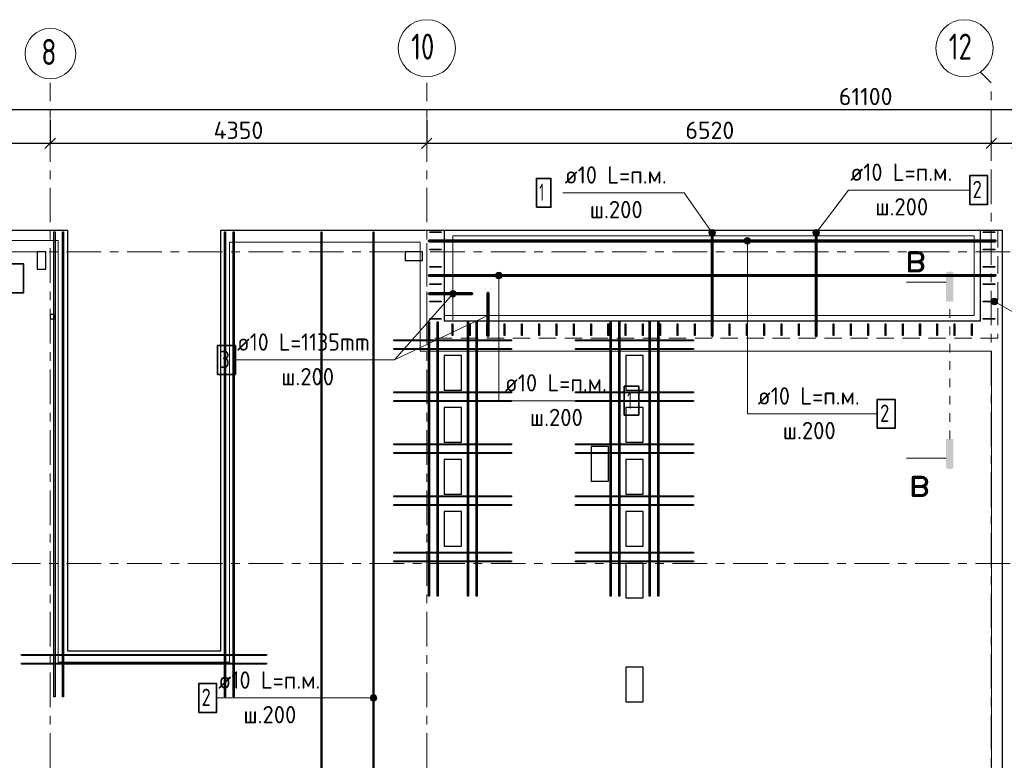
# Model space of a CAD drawing. Header units: metres. Extents: x -38 to 88, y -15 to 19.
# Tile 10 of 41: x 21.33 to 32.7, y 10.53 to 19.08. Entities that reach past the tile are written whole.
import ezdxf

# ---------------------------------------------------------------- set-up
doc = ezdxf.new("R2010")
doc.units = ezdxf.units.M
doc.header["$PDMODE"] = 65
for name, pattern in [('______11', [0.5, 0.4, -0.05, 0, -0.05]), ('______2', [0.27, 0.2, -0.07]), ('______5', [1.1, 0.8, -0.1, 0.1, -0.1]), ('______9', [0.1, 0, -0.1])]:
    doc.linetypes.add(name, pattern=pattern)
for name, color, linetype, lineweight in [('XR$2$Осевая линия (1)', 7, '______5', 13), ('XR$2$Размерная линия (1)', 7, 'Continuous', 13), ('XR$3$Арм. стержнями верхней зоны', 180, 'Continuous', 35), ('XR$3$Арм. стержнями нижней зоны', 180, 'Continuous', 35), ('XR$3$Арм.стержн. Арматура края', 96, 'Continuous', 35), ('XR$3$Арм.стержн. Доп. арматура', 180, 'Continuous', 35), ('XR$3$Арм.стержн. Хомут', 240, 'Continuous', 35), ('XR$3$ВК__отв в полу 1-2 эт', 220, 'Continuous', 25), ('XR$3$Перекрытие (1)', 7, 'Continuous', 35), ('XR$3$Перекрытие (2)', 7, 'Continuous', 35)]:
    doc.layers.add(name, color=color, linetype=linetype, lineweight=lineweight)
doc.styles.add('ISOCPEUR', font='txt')
doc.dimstyles.new('DIMSTYLE_3', dxfattribs={"dimtxt": 0.2, "dimasz": 0.2, "dimexe": 0, "dimexo": 0, "dimgap": 0.1, "dimtad": 2, "dimdec": 0, "dimlfac": 1000, "dimrnd": 5, "dimzin": 12, "dimdsep": 46, "dimtxsty": 'ISOCPEUR', "dimblk1": 'ALL_ML_STRICH', "dimblk2": 'ALL_ML_STRICH', "dimsah": 1, "dimcen": 0, "dimclrd": 7, "dimclre": 256, "dimclrt": 7, "dimadec": 0, "dimazin": 0, "dimtfac": 1, "dimtdec": 0, "dimtix": 1, "dimtmove": 2, "dimatfit": 3, "dimfxl": 0, "dimtzin": 0, "dimlwd": 0, "dimlwe": -3, "dimarcsym": 0})
doc.dimstyles.new('DIMSTYLE_5', dxfattribs={"dimtxt": 0.2, "dimasz": 0.2, "dimexe": 0, "dimexo": 0, "dimgap": 0.1, "dimtad": 2, "dimdec": 0, "dimlfac": 1000, "dimrnd": 5, "dimzin": 12, "dimdsep": 46, "dimtxsty": 'ISOCPEUR', "dimblk1": 'ALL_ML_STRICH', "dimblk2": 'ALL_ML_STRICH', "dimsah": 1, "dimcen": 0, "dimclrd": 7, "dimclre": 256, "dimclrt": 7, "dimadec": 0, "dimazin": 0, "dimtfac": 1, "dimtdec": 0, "dimtix": 1, "dimtmove": 2, "dimatfit": 3, "dimfxl": 0, "dimtvp": 1.2, "dimtzin": 0, "dimlwd": 0, "dimlwe": -3, "dimarcsym": 0})

# ---------------------------------------------------------------- blocks, each defined once
blk = doc.blocks.new('ALL_ML_STRICH')
at = {"color": 0, "linetype": 'ByBlock', "lineweight": -2}
for p, q in [((-1, 0), (0.5, 0)), ((-0.3, -0.3), (0.3, 0.3)), ((0, -0.5), (0, 0.5))]:
    blk.add_line(p, q, dxfattribs=at)
blk = doc.blocks.new('*D19')
at = {"layer": 'DEFPOINTS', "color": 7, "linetype": 'Continuous', "lineweight": 13, "transparency": 33554687}
for p in [(0.5, 18.043), (0.5, 17.947), (61.6, 17.12)]:
    blk.add_point(p, dxfattribs=at)
at = {"layer": 'XR$2$Размерная линия (1)', "color": 9, "linetype": 'Continuous', "lineweight": -2, "true_color": 0xc7c7c7, "transparency": 33554687}
for p, q in [((0.5, 17.967), (0.5, 18.043)), ((61.6, 17.14), (61.6, 18.043))]:
    blk.add_line(p, q, dxfattribs=at)
at = {"layer": 'XR$2$Размерная линия (1)', "color": 7, "linetype": 'Continuous', "lineweight": -2, "transparency": 33554687}
blk.add_line((0.5, 18.043), (61.6, 18.043), dxfattribs=at)
at = {"layer": 'XR$2$Размерная линия (1)', "color": 7, "linetype": 'Continuous', "lineweight": 13, "transparency": 33554687, "xscale": 0.2, "yscale": 0.2, "zscale": 0.2, "rotation": 180}
blk.add_blockref('ALL_ML_STRICH', (0.5, 18.043), dxfattribs=at)
at = {"layer": 'XR$2$Размерная линия (1)', "color": 7, "linetype": 'Continuous', "lineweight": 13, "transparency": 33554687, "xscale": 0.2, "yscale": 0.2, "zscale": 0.2}
blk.add_blockref('ALL_ML_STRICH', (61.6, 18.043), dxfattribs=at)
at = {"layer": 'XR$2$Размерная линия (1)', "color": 7, "linetype": 'Continuous', "lineweight": 13, "transparency": 33554687, "insert": (31.1, 18.193), "char_height": 0.2, "width": 1, "attachment_point": 5, "style": 'ISOCPEUR'}
blk.add_mtext('\\A1;{61100}', dxfattribs=at)
blk = doc.blocks.new('*D24')
at = {"layer": 'DEFPOINTS', "color": 7, "linetype": 'Continuous', "lineweight": 13, "transparency": 33554687}
for p in [(19.08, 18.057), (21.68, 17.949), (19.08, 17.653)]:
    blk.add_point(p, dxfattribs=at)
at = {"layer": 'XR$2$Размерная линия (1)', "color": 9, "linetype": 'Continuous', "lineweight": -2, "true_color": 0xc7c7c7, "transparency": 33554687}
for p, q in [((19.08, 18.037), (19.08, 17.653)), ((21.68, 17.929), (21.68, 17.653))]:
    blk.add_line(p, q, dxfattribs=at)
at = {"layer": 'XR$2$Размерная линия (1)', "color": 7, "linetype": 'Continuous', "lineweight": -2, "transparency": 33554687}
blk.add_line((19.08, 17.653), (21.68, 17.653), dxfattribs=at)
at = {"layer": 'XR$2$Размерная линия (1)', "color": 7, "linetype": 'Continuous', "lineweight": 13, "transparency": 33554687, "xscale": 0.2, "yscale": 0.2, "zscale": 0.2, "rotation": 180}
blk.add_blockref('ALL_ML_STRICH', (19.08, 17.653), dxfattribs=at)
at = {"layer": 'XR$2$Размерная линия (1)', "color": 7, "linetype": 'Continuous', "lineweight": 13, "transparency": 33554687, "xscale": 0.2, "yscale": 0.2, "zscale": 0.2}
blk.add_blockref('ALL_ML_STRICH', (21.68, 17.653), dxfattribs=at)
at = {"layer": 'XR$2$Размерная линия (1)', "color": 7, "linetype": 'Continuous', "lineweight": 13, "transparency": 33554687, "insert": (20.39, 17.803), "char_height": 0.2, "width": 0.8, "attachment_point": 5, "style": 'ISOCPEUR'}
blk.add_mtext('\\A1;{2600}', dxfattribs=at)
blk = doc.blocks.new('*D25')
at = {"layer": 'DEFPOINTS', "color": 7, "linetype": 'Continuous', "lineweight": 13, "transparency": 33554687}
for p in [(21.68, 17.949), (26.03, 17.949), (21.68, 17.653)]:
    blk.add_point(p, dxfattribs=at)
at = {"layer": 'XR$2$Размерная линия (1)', "color": 9, "linetype": 'Continuous', "lineweight": -2, "true_color": 0xc7c7c7, "transparency": 33554687}
for p, q in [((21.68, 17.929), (21.68, 17.653)), ((26.03, 17.929), (26.03, 17.653))]:
    blk.add_line(p, q, dxfattribs=at)
at = {"layer": 'XR$2$Размерная линия (1)', "color": 7, "linetype": 'Continuous', "lineweight": -2, "transparency": 33554687}
blk.add_line((21.68, 17.653), (26.03, 17.653), dxfattribs=at)
at = {"layer": 'XR$2$Размерная линия (1)', "color": 7, "linetype": 'Continuous', "lineweight": 13, "transparency": 33554687, "xscale": 0.2, "yscale": 0.2, "zscale": 0.2, "rotation": 180}
blk.add_blockref('ALL_ML_STRICH', (21.68, 17.653), dxfattribs=at)
at = {"layer": 'XR$2$Размерная линия (1)', "color": 7, "linetype": 'Continuous', "lineweight": 13, "transparency": 33554687, "xscale": 0.2, "yscale": 0.2, "zscale": 0.2}
blk.add_blockref('ALL_ML_STRICH', (26.03, 17.653), dxfattribs=at)
at = {"layer": 'XR$2$Размерная линия (1)', "color": 7, "linetype": 'Continuous', "lineweight": 13, "transparency": 33554687, "insert": (23.855, 17.803), "char_height": 0.2, "width": 0.8, "attachment_point": 5, "style": 'ISOCPEUR'}
blk.add_mtext('\\A1;{4350}', dxfattribs=at)
blk = doc.blocks.new('*D26')
at = {"layer": 'DEFPOINTS', "color": 7, "linetype": 'Continuous', "lineweight": 13, "transparency": 33554687}
for p in [(26.03, 17.949), (26.03, 17.653), (32.55, 17.705)]:
    blk.add_point(p, dxfattribs=at)
at = {"layer": 'XR$2$Размерная линия (1)', "color": 9, "linetype": 'Continuous', "lineweight": -2, "true_color": 0xc7c7c7, "transparency": 33554687}
for p, q in [((26.03, 17.929), (26.03, 17.653)), ((32.55, 17.685), (32.55, 17.653))]:
    blk.add_line(p, q, dxfattribs=at)
at = {"layer": 'XR$2$Размерная линия (1)', "color": 7, "linetype": 'Continuous', "lineweight": -2, "transparency": 33554687}
blk.add_line((26.03, 17.653), (32.55, 17.653), dxfattribs=at)
at = {"layer": 'XR$2$Размерная линия (1)', "color": 7, "linetype": 'Continuous', "lineweight": 13, "transparency": 33554687, "xscale": 0.2, "yscale": 0.2, "zscale": 0.2, "rotation": 180}
blk.add_blockref('ALL_ML_STRICH', (26.03, 17.653), dxfattribs=at)
at = {"layer": 'XR$2$Размерная линия (1)', "color": 7, "linetype": 'Continuous', "lineweight": 13, "transparency": 33554687, "xscale": 0.2, "yscale": 0.2, "zscale": 0.2}
blk.add_blockref('ALL_ML_STRICH', (32.55, 17.653), dxfattribs=at)
at = {"layer": 'XR$2$Размерная линия (1)', "color": 7, "linetype": 'Continuous', "lineweight": 13, "transparency": 33554687, "insert": (29.3, 17.803), "char_height": 0.2, "width": 0.8, "attachment_point": 5, "style": 'ISOCPEUR'}
blk.add_mtext('\\A1;{6520}', dxfattribs=at)
blk = doc.blocks.new('*D27')
at = {"layer": 'DEFPOINTS', "color": 7, "linetype": 'Continuous', "lineweight": 13, "transparency": 33554687}
for p in [(32.55, 17.705), (32.55, 17.653), (32.85, 17.705)]:
    blk.add_point(p, dxfattribs=at)
at = {"layer": 'XR$2$Размерная линия (1)', "color": 9, "linetype": 'Continuous', "lineweight": -2, "true_color": 0xc7c7c7, "transparency": 33554687}
for p, q in [((32.55, 17.685), (32.55, 17.653)), ((32.85, 17.685), (32.85, 17.653))]:
    blk.add_line(p, q, dxfattribs=at)
at = {"layer": 'XR$2$Размерная линия (1)', "color": 7, "linetype": 'Continuous', "lineweight": -2, "transparency": 33554687}
blk.add_line((32.55, 17.653), (32.85, 17.653), dxfattribs=at)
at = {"layer": 'XR$2$Размерная линия (1)', "color": 7, "linetype": 'Continuous', "lineweight": 13, "transparency": 33554687, "xscale": 0.2, "yscale": 0.2, "zscale": 0.2, "rotation": 180}
blk.add_blockref('ALL_ML_STRICH', (32.55, 17.653), dxfattribs=at)
at = {"layer": 'XR$2$Размерная линия (1)', "color": 7, "linetype": 'Continuous', "lineweight": 13, "transparency": 33554687, "xscale": 0.2, "yscale": 0.2, "zscale": 0.2}
blk.add_blockref('ALL_ML_STRICH', (32.85, 17.653), dxfattribs=at)
at = {"layer": 'XR$2$Размерная линия (1)', "color": 7, "linetype": 'Continuous', "lineweight": 13, "transparency": 33554687, "insert": (33.154, 18.055), "char_height": 0.2, "width": 0.6, "attachment_point": 5, "style": 'ISOCPEUR'}
blk.add_mtext('\\A1;{300}', dxfattribs=at)

msp = doc.modelspace()

# ---------------------------------------------------------------- hatches: boundary and pattern name
at = {"linetype": 'Continuous', "lineweight": 25, "true_color": 0x000000, "transparency": 33554687}
for points in [[(32.0299, 16.152), (32.0304, 16.1545), (32.0312, 16.1569), (32.0323, 16.1592), (32.0338, 16.1613), (32.0355, 16.1633), (32.0374, 16.1649), (32.0395, 16.1664), (32.0418, 16.1675), (32.0442, 16.1683), (32.0467, 16.1688), (32.0493, 16.169), (32.0938, 16.169), (32.0963, 16.1688), (32.0988, 16.1683), (32.1013, 16.1675), (32.1036, 16.1664), (32.1057, 16.1649), (32.1076, 16.1633), (32.1093, 16.1613), (32.1107, 16.1592), (32.1118, 16.1569), (32.1127, 16.1545), (32.1132, 16.152), (32.1133, 16.1494), (32.1133, 15.8244), (32.0297, 15.8244), (32.0297, 16.1494)], [(32.0299, 13.909), (32.0297, 13.9115), (32.0297, 14.2365), (32.1133, 14.2365), (32.1133, 13.9115), (32.1132, 13.909), (32.1127, 13.9065), (32.1118, 13.9041), (32.1107, 13.9018), (32.1093, 13.8997), (32.1076, 13.8977), (32.1057, 13.896), (32.1036, 13.8946), (32.1013, 13.8935), (32.0988, 13.8927), (32.0963, 13.8922), (32.0938, 13.892), (32.0493, 13.892), (32.0467, 13.8922), (32.0442, 13.8927), (32.0418, 13.8935), (32.0395, 13.8946), (32.0374, 13.896), (32.0355, 13.8977), (32.0338, 13.8997), (32.0323, 13.9018), (32.0312, 13.9041), (32.0304, 13.9065)]]:
    msp.add_hatch(color=18, dxfattribs=at).paths.add_polyline_path(points, flags=16)
at = {"layer": 'XR$3$Арм. стержнями верхней зоны', "linetype": 'Continuous', "lineweight": 13, "transparency": 33554687}
for points in [[(30.5574, 16.5973), (30.4976, 16.6427), (30.4905, 16.6246)], [(30.5574, 16.5973), (30.4905, 16.6246), (30.5418, 16.5856)], [(30.5418, 16.5856), (30.4905, 16.6246), (30.4931, 16.6057)], [(30.5418, 16.5856), (30.4931, 16.6057), (30.5229, 16.583)], [(30.5229, 16.583), (30.4931, 16.6057), (30.5048, 16.5902)], [(30.5645, 16.6154), (30.5132, 16.6545), (30.4976, 16.6427)], [(30.5645, 16.6154), (30.4976, 16.6427), (30.5574, 16.5973)], [(30.5619, 16.6344), (30.5321, 16.657), (30.5132, 16.6545)], [(30.5619, 16.6344), (30.5132, 16.6545), (30.5645, 16.6154)], [(30.5321, 16.657), (30.5619, 16.6344), (30.5502, 16.6499)], [(29.6956, 16.525), (29.7706, 16.525), (29.7654, 16.5438)], [(29.6956, 16.525), (29.7654, 16.5438), (29.7009, 16.5438)], [(29.7009, 16.5063), (29.7706, 16.525), (29.6956, 16.525)], [(29.7009, 16.5438), (29.7654, 16.5438), (29.7519, 16.5573)], [(29.7009, 16.5438), (29.7519, 16.5573), (29.7144, 16.5573)], [(29.7009, 16.5063), (29.7654, 16.5063), (29.7706, 16.525)], [(29.7144, 16.4928), (29.7654, 16.5063), (29.7009, 16.5063)], [(29.7144, 16.5573), (29.7519, 16.5573), (29.7331, 16.5625)], [(29.7144, 16.4928), (29.7519, 16.4928), (29.7654, 16.5063)], [(29.7519, 16.4928), (29.7144, 16.4928), (29.7331, 16.4875)], [(25.3828, 11.2266), (25.3828, 11.2641), (25.3775, 11.2453)], [(25.3828, 11.2641), (25.3963, 11.2131), (25.3963, 11.2776)], [(25.3828, 11.2641), (25.3828, 11.2266), (25.3963, 11.2131)], [(25.3963, 11.2776), (25.415, 11.2078), (25.415, 11.2828)], [(25.3963, 11.2776), (25.3963, 11.2131), (25.415, 11.2078)], [(25.415, 11.2828), (25.415, 11.2078), (25.4338, 11.2131)], [(25.415, 11.2828), (25.4338, 11.2131), (25.4338, 11.2776)], [(25.4338, 11.2776), (25.4338, 11.2131), (25.4473, 11.2266)], [(25.4338, 11.2776), (25.4473, 11.2266), (25.4473, 11.2641)], [(25.4473, 11.2641), (25.4473, 11.2266), (25.4525, 11.2453)]]:
    msp.add_hatch(color=7, dxfattribs=at).paths.add_polyline_path(points)
at = {"layer": 'XR$3$Арм. стержнями нижней зоны', "linetype": 'Continuous', "lineweight": 13, "transparency": 33554687}
for points in [[(29.3243, 16.6572), (29.2936, 16.6356), (29.2903, 16.6168)], [(29.3243, 16.6572), (29.2903, 16.6168), (29.3431, 16.6539)], [(29.3431, 16.6539), (29.2903, 16.6168), (29.2968, 16.5984)], [(29.2936, 16.6356), (29.3243, 16.6572), (29.3059, 16.6507)], [(29.3431, 16.6539), (29.2968, 16.5984), (29.3582, 16.6416)], [(29.3582, 16.6416), (29.2968, 16.5984), (29.3119, 16.5861)], [(29.3582, 16.6416), (29.3119, 16.5861), (29.3647, 16.6232)], [(29.3647, 16.6232), (29.3119, 16.5861), (29.3307, 16.5829)], [(29.3647, 16.6232), (29.3307, 16.5829), (29.3614, 16.6044)], [(29.3614, 16.6044), (29.3307, 16.5829), (29.3491, 16.5894)], [(26.8296, 16.1438), (26.8941, 16.1438), (26.8806, 16.1573)], [(26.8296, 16.1438), (26.8806, 16.1573), (26.8431, 16.1573)], [(26.8431, 16.1573), (26.8806, 16.1573), (26.8618, 16.1625)], [(26.8243, 16.125), (26.8993, 16.125), (26.8941, 16.1438)], [(26.8243, 16.125), (26.8941, 16.1438), (26.8296, 16.1438)], [(26.8296, 16.1063), (26.8993, 16.125), (26.8243, 16.125)], [(26.8296, 16.1063), (26.8941, 16.1063), (26.8993, 16.125)], [(26.8431, 16.0928), (26.8941, 16.1063), (26.8296, 16.1063)], [(26.8431, 16.0928), (26.8806, 16.0928), (26.8941, 16.1063)], [(26.8806, 16.0928), (26.8431, 16.0928), (26.8618, 16.0875)]]:
    msp.add_hatch(color=7, dxfattribs=at).paths.add_polyline_path(points)
at = {"layer": 'XR$3$Арм.стержн. Арматура края', "linetype": 'Continuous', "lineweight": 13, "transparency": 33554687}
for points in [[(26.2966, 15.9223), (26.3613, 15.8902), (26.305, 15.9398)], [(26.305, 15.9398), (26.3698, 15.9077), (26.3214, 15.9504)], [(26.305, 15.9398), (26.3613, 15.8902), (26.3698, 15.9077)], [(26.3214, 15.9504), (26.3686, 15.9268), (26.3404, 15.9516)], [(26.3214, 15.9504), (26.3698, 15.9077), (26.3686, 15.9268)], [(26.3404, 15.9516), (26.3686, 15.9268), (26.358, 15.9431)], [(26.2978, 15.9032), (26.345, 15.8796), (26.2966, 15.9223)], [(26.2966, 15.9223), (26.345, 15.8796), (26.3613, 15.8902)], [(26.3259, 15.8784), (26.2978, 15.9032), (26.3084, 15.8869)], [(26.2978, 15.9032), (26.3259, 15.8784), (26.345, 15.8796)]]:
    msp.add_hatch(color=7, dxfattribs=at).paths.add_polyline_path(points)
at = {"layer": 'XR$3$Арм.стержн. Хомут', "linetype": 'Continuous', "lineweight": 13, "transparency": 33554687}
for points in [[(32.5548, 15.8061), (32.5681, 15.8572), (32.5497, 15.8245)], [(32.5497, 15.8245), (32.5681, 15.8572), (32.5543, 15.8434)], [(32.5686, 15.7923), (32.5865, 15.8623), (32.5548, 15.8061)], [(32.5548, 15.8061), (32.5865, 15.8623), (32.5681, 15.8572)], [(32.5686, 15.7923), (32.6054, 15.8577), (32.5865, 15.8623)], [(32.5875, 15.7877), (32.6054, 15.8577), (32.5686, 15.7923)], [(32.5875, 15.7877), (32.6192, 15.8439), (32.6054, 15.8577)], [(32.6059, 15.7928), (32.6192, 15.8439), (32.5875, 15.7877)], [(32.6059, 15.7928), (32.6243, 15.8255), (32.6192, 15.8439)], [(32.6243, 15.8255), (32.6059, 15.7928), (32.6197, 15.8066)]]:
    msp.add_hatch(color=7, dxfattribs=at).paths.add_polyline_path(points)

# ---------------------------------------------------------------- linework, layer by layer
at = {"color": 7, "linetype": 'Continuous', "lineweight": 13, "transparency": 33554687}
for p, q in [((32.0297, 16.0474), (31.573, 16.0474)), ((32.0297, 14.0135), (31.573, 14.0135))]:
    msp.add_line(p, q, dxfattribs=at)
at = {"color": 7, "linetype": '______9', "lineweight": 13, "transparency": 33554687}
msp.add_line((32.0715, 14.2365), (32.0715, 15.8244), dxfattribs=at)
at = {"layer": 'XR$2$Осевая линия (1)', "color": 253, "linetype": '______11', "lineweight": 13, "true_color": 0xa0a0a0, "transparency": 33554687}
for p, q in [((32.55, 18.35), (32.4227, 18.4773)), ((21.68, 8.34), (21.68, 18.35)), ((26.03, 8.34), (26.03, 18.35)), ((32.55, -2.65), (32.55, 18.35)), ((-2.63, 16.4), (62.6, 16.4)), ((-2.63, 12.8), (62.6, 12.8))]:
    msp.add_line(p, q, dxfattribs=at)
at = {"layer": 'XR$2$Осевая линия (1)', "color": 7, "linetype": 'Continuous', "lineweight": 13, "transparency": 33554687}
for centre, radius in [((26.0304, 18.7501), 0.3304), ((32.2404, 18.7501), 0.3304), ((21.6824, 18.6881), 0.2924)]:
    msp.add_circle(centre, radius, dxfattribs=at)
at = {"layer": 'XR$3$Арм. стержнями верхней зоны', "color": 7, "linetype": 'Continuous', "lineweight": 13, "transparency": 33554687}
for p, q in [((30.9016, 17.1123), (30.5275, 16.62)), ((30.9016, 17.1123), (32.3016, 17.1123)), ((30.4976, 16.6427), (30.4976, 16.6427)), ((30.5502, 16.6499), (30.5502, 16.6499)), ((29.6956, 16.525), (29.6956, 16.525)), ((29.7331, 16.5625), (29.7331, 16.5625)), ((29.7331, 14.5274), (29.7331, 16.525)), ((29.7706, 16.525), (29.7706, 16.525)), ((30.5048, 16.5902), (30.5048, 16.5902)), ((30.5574, 16.5973), (30.5574, 16.5973)), ((29.7331, 16.4875), (29.7331, 16.4875)), ((29.7331, 14.5274), (31.2331, 14.5274)), ((25.415, 11.2828), (25.415, 11.2828)), ((23.6024, 11.2453), (25.0024, 11.2453)), ((25.0024, 11.2453), (25.415, 11.2453)), ((25.3775, 11.2453), (25.3775, 11.2453)), ((25.415, 11.2078), (25.415, 11.2078)), ((25.4525, 11.2453), (25.4525, 11.2453))]:
    msp.add_line(p, q, dxfattribs=at)
at = {"layer": 'XR$3$Арм. стержнями верхней зоны', "color": 7, "linetype": 'Continuous', "lineweight": 35, "transparency": 33554687}
for points in [[(32.3016, 16.9456), (32.5082, 16.9456), (32.5082, 17.279), (32.3016, 17.279), (32.3016, 16.9456)], [(31.2331, 14.3607), (31.4398, 14.3607), (31.4398, 14.694), (31.2331, 14.694), (31.2331, 14.3607)], [(23.3957, 11.0787), (23.6024, 11.0787), (23.6024, 11.412), (23.3957, 11.412), (23.3957, 11.0787)]]:
    msp.add_lwpolyline(points, dxfattribs=at)
at = {"layer": 'XR$3$Арм. стержнями верхней зоны', "color": 4, "linetype": 'Continuous', "lineweight": 35, "transparency": 33554687}
msp.add_lwpolyline([(25.41, 5.205), (25.41, 16.625), (25.42, 16.625), (25.42, 5.205), (25.41, 5.205)], dxfattribs=at)
at = {"layer": 'XR$3$Арм. стержнями верхней зоны', "color": 4, "linetype": 'Continuous', "lineweight": 50, "transparency": 33554687}
for points in [[(30.5325, 16.625), (30.5325, 15.425), (30.5225, 15.425), (30.5225, 16.625), (30.5325, 16.625)], [(32.6, 16.52), (26.055, 16.52), (26.055, 16.53), (32.6, 16.53), (32.6, 16.52)]]:
    msp.add_lwpolyline(points, dxfattribs=at)
at = {"layer": 'XR$3$Арм. стержнями верхней зоны', "color": 7, "linetype": 'Continuous', "lineweight": 13, "transparency": 33554687}
for centre in [(30.5275, 16.62), (29.7331, 16.525), (25.415, 11.2453)]:
    msp.add_circle(centre, 0.0375, dxfattribs=at)
at = {"layer": 'XR$3$Арм. стержнями нижней зоны', "color": 7, "linetype": 'Continuous', "lineweight": 13, "transparency": 33554687}
for p, q in [((27.6035, 17.0805), (29.0035, 17.0805)), ((29.0035, 17.0805), (29.3275, 16.62)), ((29.3059, 16.6507), (29.3059, 16.6507)), ((29.3582, 16.6416), (29.3582, 16.6416)), ((29.2968, 16.5984), (29.2968, 16.5984)), ((29.3491, 16.5894), (29.3491, 16.5894)), ((26.8618, 16.1625), (26.8618, 16.1625)), ((26.8243, 16.125), (26.8243, 16.125)), ((26.8618, 14.679), (26.8618, 16.125)), ((26.8618, 16.0875), (26.8618, 16.0875)), ((26.8993, 16.125), (26.8993, 16.125)), ((26.8618, 14.679), (28.3118, 14.679))]:
    msp.add_line(p, q, dxfattribs=at)
at = {"layer": 'XR$3$Арм. стержнями нижней зоны', "color": 7, "linetype": 'Continuous', "lineweight": 35, "transparency": 33554687}
for points in [[(27.2968, 16.9138), (27.4635, 16.9138), (27.4635, 17.2472), (27.2968, 17.2472), (27.2968, 16.9138)], [(28.3118, 14.5123), (28.4785, 14.5123), (28.4785, 14.8457), (28.3118, 14.8457), (28.3118, 14.5123)]]:
    msp.add_lwpolyline(points, dxfattribs=at)
at = {"layer": 'XR$3$Арм. стержнями нижней зоны', "color": 4, "linetype": 'Continuous', "lineweight": 35, "transparency": 33554687}
msp.add_lwpolyline([(24.81, 5.205), (24.81, 16.625), (24.82, 16.625), (24.82, 5.205), (24.81, 5.205)], dxfattribs=at)
at = {"layer": 'XR$3$Арм. стержнями нижней зоны', "color": 4, "linetype": 'Continuous', "lineweight": 50, "transparency": 33554687}
for points in [[(29.3225, 15.425), (29.3225, 16.625), (29.3325, 16.625), (29.3325, 15.425), (29.3225, 15.425)], [(32.6, 16.12), (26.055, 16.12), (26.055, 16.13), (32.6, 16.13), (32.6, 16.12)]]:
    msp.add_lwpolyline(points, dxfattribs=at)
at = {"layer": 'XR$3$Арм. стержнями нижней зоны', "color": 7, "linetype": 'Continuous', "lineweight": 13, "transparency": 33554687}
for centre in [(29.3275, 16.62), (26.8618, 16.125)]:
    msp.add_circle(centre, 0.0375, dxfattribs=at)
at = {"layer": 'XR$3$Арм.стержн. Арматура края', "color": 7, "linetype": 'Continuous', "lineweight": 13, "transparency": 33554687}
for p, q in [((26.305, 15.9398), (26.305, 15.9398)), ((26.358, 15.9431), (26.358, 15.9431)), ((25.6591, 15.15), (26.3332, 15.915)), ((26.3084, 15.8869), (26.3084, 15.8869)), ((26.3613, 15.8902), (26.3613, 15.8902)), ((23.8191, 15.15), (25.6591, 15.15))]:
    msp.add_line(p, q, dxfattribs=at)
at = {"layer": 'XR$3$Арм.стержн. Арматура края', "color": 4, "linetype": 'Continuous', "lineweight": 50, "transparency": 33554687}
for points in [[(26.7325, 15.425), (26.7325, 15.925), (26.7425, 15.925), (26.7425, 15.425), (26.7325, 15.425)], [(26.055, 15.92), (26.555, 15.92), (26.555, 15.91), (26.055, 15.91), (26.055, 15.92)]]:
    msp.add_lwpolyline(points, dxfattribs=at)
at = {"layer": 'XR$3$Арм.стержн. Арматура края', "color": 7, "linetype": 'Continuous', "lineweight": 35, "transparency": 33554687}
msp.add_lwpolyline([(23.6124, 14.9834), (23.8191, 14.9834), (23.8191, 15.3167), (23.6124, 15.3167), (23.6124, 14.9834)], dxfattribs=at)
at = {"layer": 'XR$3$Арм.стержн. Арматура края', "color": 7, "linetype": 'Continuous', "lineweight": 13, "transparency": 33554687}
msp.add_circle((26.3332, 15.915), 0.0375, dxfattribs=at)
at = {"layer": 'XR$3$Арм.стержн. Доп. арматура', "color": 34, "linetype": 'Continuous', "lineweight": 25, "transparency": 33554687}
for points in [[(21.736, 16.63), (21.736, 11.26), (21.724, 11.26), (21.724, 16.63), (21.736, 16.63)], [(21.736, 16.63), (21.736, 11.26), (21.724, 11.26), (21.724, 16.63), (21.736, 16.63)], [(21.836, 16.63), (21.836, 11.26), (21.824, 11.26), (21.824, 16.63), (21.836, 16.63)], [(21.836, 16.63), (21.836, 11.26), (21.824, 11.26), (21.824, 16.63), (21.836, 16.63)], [(23.7063, 16.63), (23.7063, 11.26), (23.6943, 11.26), (23.6943, 16.63), (23.7063, 16.63)], [(23.7063, 16.63), (23.7063, 11.26), (23.6943, 11.26), (23.6943, 16.63), (23.7063, 16.63)], [(23.8063, 16.63), (23.8063, 11.26), (23.7943, 11.26), (23.7943, 16.63), (23.8063, 16.63)], [(23.8063, 16.63), (23.8063, 11.26), (23.7943, 11.26), (23.7943, 16.63), (23.8063, 16.63)], [(26.061, 15.59), (26.061, 12.42), (26.049, 12.42), (26.049, 15.59), (26.061, 15.59)], [(26.061, 15.59), (26.061, 12.42), (26.049, 12.42), (26.049, 15.59), (26.061, 15.59)], [(26.161, 15.59), (26.161, 12.42), (26.149, 12.42), (26.149, 15.59), (26.161, 15.59)], [(26.161, 15.59), (26.161, 12.42), (26.149, 12.42), (26.149, 15.59), (26.161, 15.59)], [(26.511, 15.59), (26.511, 12.42), (26.499, 12.42), (26.499, 15.59), (26.511, 15.59)], [(26.511, 15.59), (26.511, 12.42), (26.499, 12.42), (26.499, 15.59), (26.511, 15.59)], [(26.611, 15.59), (26.611, 12.42), (26.599, 12.42), (26.599, 15.59), (26.611, 15.59)], [(26.611, 15.59), (26.611, 12.42), (26.599, 12.42), (26.599, 15.59), (26.611, 15.59)], [(28.161, 15.59), (28.161, 12.42), (28.149, 12.42), (28.149, 15.59), (28.161, 15.59)], [(28.161, 15.59), (28.161, 12.42), (28.149, 12.42), (28.149, 15.59), (28.161, 15.59)], [(28.261, 15.59), (28.261, 12.42), (28.249, 12.42), (28.249, 15.59), (28.261, 15.59)], [(28.261, 15.59), (28.261, 12.42), (28.249, 12.42), (28.249, 15.59), (28.261, 15.59)], [(28.611, 15.59), (28.611, 12.42), (28.599, 12.42), (28.599, 15.59), (28.611, 15.59)], [(28.611, 15.59), (28.611, 12.42), (28.599, 12.42), (28.599, 15.59), (28.611, 15.59)], [(28.711, 15.59), (28.711, 12.42), (28.699, 12.42), (28.699, 15.59), (28.711, 15.59)], [(28.711, 15.59), (28.711, 12.42), (28.699, 12.42), (28.699, 15.59), (28.711, 15.59)], [(25.65, 15.381), (27.01, 15.381), (27.01, 15.369), (25.65, 15.369), (25.65, 15.381)], [(25.65, 15.381), (27.01, 15.381), (27.01, 15.369), (25.65, 15.369), (25.65, 15.381)], [(27.75, 15.381), (29.11, 15.381), (29.11, 15.369), (27.75, 15.369), (27.75, 15.381)], [(27.75, 15.381), (29.11, 15.381), (29.11, 15.369), (27.75, 15.369), (27.75, 15.381)], [(25.65, 15.281), (27.01, 15.281), (27.01, 15.269), (25.65, 15.269), (25.65, 15.281)], [(25.65, 15.281), (27.01, 15.281), (27.01, 15.269), (25.65, 15.269), (25.65, 15.281)], [(27.75, 15.281), (29.11, 15.281), (29.11, 15.269), (27.75, 15.269), (27.75, 15.281)], [(27.75, 15.281), (29.11, 15.281), (29.11, 15.269), (27.75, 15.269), (27.75, 15.281)], [(25.65, 14.781), (27.01, 14.781), (27.01, 14.769), (25.65, 14.769), (25.65, 14.781)], [(25.65, 14.781), (27.01, 14.781), (27.01, 14.769), (25.65, 14.769), (25.65, 14.781)], [(25.65, 14.681), (27.01, 14.681), (27.01, 14.669), (25.65, 14.669), (25.65, 14.681)], [(25.65, 14.681), (27.01, 14.681), (27.01, 14.669), (25.65, 14.669), (25.65, 14.681)], [(27.75, 14.781), (29.11, 14.781), (29.11, 14.769), (27.75, 14.769), (27.75, 14.781)], [(27.75, 14.781), (29.11, 14.781), (29.11, 14.769), (27.75, 14.769), (27.75, 14.781)], [(27.75, 14.681), (29.11, 14.681), (29.11, 14.669), (27.75, 14.669), (27.75, 14.681)], [(27.75, 14.681), (29.11, 14.681), (29.11, 14.669), (27.75, 14.669), (27.75, 14.681)], [(25.65, 14.181), (27.01, 14.181), (27.01, 14.169), (25.65, 14.169), (25.65, 14.181)], [(25.65, 14.181), (27.01, 14.181), (27.01, 14.169), (25.65, 14.169), (25.65, 14.181)], [(27.75, 14.181), (29.11, 14.181), (29.11, 14.169), (27.75, 14.169), (27.75, 14.181)], [(27.75, 14.181), (29.11, 14.181), (29.11, 14.169), (27.75, 14.169), (27.75, 14.181)], [(25.65, 14.081), (27.01, 14.081), (27.01, 14.069), (25.65, 14.069), (25.65, 14.081)], [(25.65, 14.081), (27.01, 14.081), (27.01, 14.069), (25.65, 14.069), (25.65, 14.081)], [(27.75, 14.081), (29.11, 14.081), (29.11, 14.069), (27.75, 14.069), (27.75, 14.081)], [(27.75, 14.081), (29.11, 14.081), (29.11, 14.069), (27.75, 14.069), (27.75, 14.081)], [(25.65, 13.581), (27.01, 13.581), (27.01, 13.569), (25.65, 13.569), (25.65, 13.581)], [(25.65, 13.581), (27.01, 13.581), (27.01, 13.569), (25.65, 13.569), (25.65, 13.581)], [(27.75, 13.581), (29.11, 13.581), (29.11, 13.569), (27.75, 13.569), (27.75, 13.581)], [(27.75, 13.581), (29.11, 13.581), (29.11, 13.569), (27.75, 13.569), (27.75, 13.581)], [(25.65, 13.481), (27.01, 13.481), (27.01, 13.469), (25.65, 13.469), (25.65, 13.481)], [(25.65, 13.481), (27.01, 13.481), (27.01, 13.469), (25.65, 13.469), (25.65, 13.481)], [(27.75, 13.481), (29.11, 13.481), (29.11, 13.469), (27.75, 13.469), (27.75, 13.481)], [(27.75, 13.481), (29.11, 13.481), (29.11, 13.469), (27.75, 13.469), (27.75, 13.481)], [(25.65, 12.931), (27.01, 12.931), (27.01, 12.919), (25.65, 12.919), (25.65, 12.931)], [(25.65, 12.931), (27.01, 12.931), (27.01, 12.919), (25.65, 12.919), (25.65, 12.931)], [(27.75, 12.931), (29.11, 12.931), (29.11, 12.919), (27.75, 12.919), (27.75, 12.931)], [(27.75, 12.931), (29.11, 12.931), (29.11, 12.919), (27.75, 12.919), (27.75, 12.931)], [(25.65, 12.831), (27.01, 12.831), (27.01, 12.819), (25.65, 12.819), (25.65, 12.831)], [(25.65, 12.831), (27.01, 12.831), (27.01, 12.819), (25.65, 12.819), (25.65, 12.831)], [(27.75, 12.831), (29.11, 12.831), (29.11, 12.819), (27.75, 12.819), (27.75, 12.831)], [(27.75, 12.831), (29.11, 12.831), (29.11, 12.819), (27.75, 12.819), (27.75, 12.831)], [(24.1803, 11.734), (21.35, 11.734), (21.35, 11.746), (24.1803, 11.746), (24.1803, 11.734)], [(24.1803, 11.734), (21.35, 11.734), (21.35, 11.746), (24.1803, 11.746), (24.1803, 11.734)], [(24.1803, 11.634), (21.35, 11.634), (21.35, 11.646), (24.1803, 11.646), (24.1803, 11.634)], [(24.1803, 11.634), (21.35, 11.634), (21.35, 11.646), (24.1803, 11.646), (24.1803, 11.634)]]:
    msp.add_lwpolyline(points, dxfattribs=at)
at = {"layer": 'XR$3$Арм.стержн. Хомут', "color": 7, "linetype": 'Continuous', "lineweight": 13, "transparency": 33554687}
for p, q in [((32.5543, 15.8434), (32.5543, 15.8434)), ((33.322, 15.4099), (32.587, 15.825)), ((32.6054, 15.8577), (32.6054, 15.8577)), ((32.5686, 15.7923), (32.5686, 15.7923)), ((32.6197, 15.8066), (32.6197, 15.8066))]:
    msp.add_line(p, q, dxfattribs=at)
at = {"layer": 'XR$3$Арм.стержн. Хомут', "color": 40, "linetype": 'Continuous', "lineweight": 25, "transparency": 33554687}
for points in [[(26.064, 16.629), (26.196, 16.629), (26.196, 16.621), (26.064, 16.621), (26.064, 16.629)], [(32.591, 16.621), (32.459, 16.621), (32.459, 16.629), (32.591, 16.629), (32.591, 16.621)], [(26.064, 16.429), (26.196, 16.429), (26.196, 16.421), (26.064, 16.421), (26.064, 16.429)], [(32.591, 16.421), (32.459, 16.421), (32.459, 16.429), (32.591, 16.429), (32.591, 16.421)], [(26.064, 16.229), (26.196, 16.229), (26.196, 16.221), (26.064, 16.221), (26.064, 16.229)], [(32.591, 16.221), (32.459, 16.221), (32.459, 16.229), (32.591, 16.229), (32.591, 16.221)], [(26.064, 16.029), (26.196, 16.029), (26.196, 16.021), (26.064, 16.021), (26.064, 16.029)], [(32.591, 16.021), (32.459, 16.021), (32.459, 16.029), (32.591, 16.029), (32.591, 16.021)], [(26.064, 15.829), (26.196, 15.829), (26.196, 15.821), (26.064, 15.821), (26.064, 15.829)], [(32.591, 15.821), (32.459, 15.821), (32.459, 15.829), (32.591, 15.829), (32.591, 15.821)], [(26.064, 15.629), (26.196, 15.629), (26.196, 15.621), (26.064, 15.621), (26.064, 15.629)], [(32.591, 15.621), (32.459, 15.621), (32.459, 15.629), (32.591, 15.629), (32.591, 15.621)], [(26.3235, 15.434), (26.3235, 15.566), (26.3315, 15.566), (26.3315, 15.434), (26.3235, 15.434)], [(26.5235, 15.434), (26.5235, 15.566), (26.5315, 15.566), (26.5315, 15.434), (26.5235, 15.434)], [(26.7235, 15.434), (26.7235, 15.566), (26.7315, 15.566), (26.7315, 15.434), (26.7235, 15.434)], [(26.9235, 15.434), (26.9235, 15.566), (26.9315, 15.566), (26.9315, 15.434), (26.9235, 15.434)], [(27.1235, 15.434), (27.1235, 15.566), (27.1315, 15.566), (27.1315, 15.434), (27.1235, 15.434)], [(27.3235, 15.434), (27.3235, 15.566), (27.3315, 15.566), (27.3315, 15.434), (27.3235, 15.434)], [(27.5235, 15.434), (27.5235, 15.566), (27.5315, 15.566), (27.5315, 15.434), (27.5235, 15.434)], [(27.7235, 15.434), (27.7235, 15.566), (27.7315, 15.566), (27.7315, 15.434), (27.7235, 15.434)], [(27.9235, 15.434), (27.9235, 15.566), (27.9315, 15.566), (27.9315, 15.434), (27.9235, 15.434)], [(28.1235, 15.434), (28.1235, 15.566), (28.1315, 15.566), (28.1315, 15.434), (28.1235, 15.434)], [(28.3235, 15.434), (28.3235, 15.566), (28.3315, 15.566), (28.3315, 15.434), (28.3235, 15.434)], [(28.5235, 15.434), (28.5235, 15.566), (28.5315, 15.566), (28.5315, 15.434), (28.5235, 15.434)], [(28.7235, 15.434), (28.7235, 15.566), (28.7315, 15.566), (28.7315, 15.434), (28.7235, 15.434)], [(28.9235, 15.434), (28.9235, 15.566), (28.9315, 15.566), (28.9315, 15.434), (28.9235, 15.434)], [(29.1235, 15.434), (29.1235, 15.566), (29.1315, 15.566), (29.1315, 15.434), (29.1235, 15.434)], [(29.3235, 15.434), (29.3235, 15.566), (29.3315, 15.566), (29.3315, 15.434), (29.3235, 15.434)], [(29.5235, 15.434), (29.5235, 15.566), (29.5315, 15.566), (29.5315, 15.434), (29.5235, 15.434)], [(29.7235, 15.434), (29.7235, 15.566), (29.7315, 15.566), (29.7315, 15.434), (29.7235, 15.434)], [(29.9235, 15.434), (29.9235, 15.566), (29.9315, 15.566), (29.9315, 15.434), (29.9235, 15.434)], [(30.1235, 15.434), (30.1235, 15.566), (30.1315, 15.566), (30.1315, 15.434), (30.1235, 15.434)], [(30.3235, 15.434), (30.3235, 15.566), (30.3315, 15.566), (30.3315, 15.434), (30.3235, 15.434)], [(30.5235, 15.434), (30.5235, 15.566), (30.5315, 15.566), (30.5315, 15.434), (30.5235, 15.434)], [(30.7235, 15.434), (30.7235, 15.566), (30.7315, 15.566), (30.7315, 15.434), (30.7235, 15.434)], [(30.9235, 15.434), (30.9235, 15.566), (30.9315, 15.566), (30.9315, 15.434), (30.9235, 15.434)], [(31.1235, 15.434), (31.1235, 15.566), (31.1315, 15.566), (31.1315, 15.434), (31.1235, 15.434)], [(31.3235, 15.434), (31.3235, 15.566), (31.3315, 15.566), (31.3315, 15.434), (31.3235, 15.434)], [(31.5235, 15.434), (31.5235, 15.566), (31.5315, 15.566), (31.5315, 15.434), (31.5235, 15.434)], [(31.7235, 15.434), (31.7235, 15.566), (31.7315, 15.566), (31.7315, 15.434), (31.7235, 15.434)], [(31.9235, 15.434), (31.9235, 15.566), (31.9315, 15.566), (31.9315, 15.434), (31.9235, 15.434)], [(32.1235, 15.434), (32.1235, 15.566), (32.1315, 15.566), (32.1315, 15.434), (32.1235, 15.434)], [(32.3235, 15.434), (32.3235, 15.566), (32.3315, 15.566), (32.3315, 15.434), (32.3235, 15.434)]]:
    msp.add_lwpolyline(points, dxfattribs=at)
at = {"layer": 'XR$3$Арм.стержн. Хомут', "color": 7, "linetype": 'Continuous', "lineweight": 35, "transparency": 33554687}
msp.add_lwpolyline([(21.166, 15.9253), (21.3727, 15.9253), (21.3727, 16.2586), (21.166, 16.2586), (21.166, 15.9253)], dxfattribs=at)
at = {"layer": 'XR$3$Арм.стержн. Хомут', "color": 7, "linetype": 'Continuous', "lineweight": 13, "transparency": 33554687}
msp.add_circle((32.587, 15.825), 0.0375, dxfattribs=at)
at = {"layer": 'XR$3$ВК__отв в полу 1-2 эт', "color": 7, "linetype": 'Continuous', "lineweight": 13, "transparency": 33554687}
msp.add_line((26.7375, 15.664), (25.6591, 15.15), dxfattribs=at)
for points in [[(7.3121, 16.5102), (16.0221, 16.5102), (16.0221, 14.4402), (18.9821, 14.4402), (18.9821, 16.5302), (21.7721, 16.5302), (21.7721, 11.6602), (23.7521, 11.6602), (23.7521, 16.5102), (25.9521, 16.5102), (25.9521, 15.2502), (32.5521, 15.2502), (32.5521, 1.3502), (28.1421, 1.3502), (28.1421, 0.0502), (22.2521, 0.0502), (22.2521, 1.1002), (16.5221, 1.1002), (16.5221, -0.0198), (11.9621, -0.0198), (11.9621, 1.0802), (6.2221, 1.0802)], [(26.2432, 15.664), (32.3532, 15.664), (32.3532, 16.584), (26.3332, 16.584), (26.3332, 15.614)]]:
    msp.add_lwpolyline(points, dxfattribs=at)
at = {"layer": 'XR$3$Перекрытие (1)', "color": 7, "linetype": 'Continuous', "lineweight": 25, "transparency": 33554687}
for p, q in [((18.88, 16.65), (21.88, 16.65)), ((21.88, 16.65), (21.88, 11.79)), ((23.6503, 11.79), (23.6503, 16.65)), ((23.6503, 16.65), (26.23, 16.65)), ((26.23, 16.65), (26.23, 15.6)), ((32.425, 15.6), (32.425, 16.65)), ((32.425, 16.65), (32.675, 16.65)), ((32.675, 16.65), (32.675, -0.25)), ((21.53, 16.4), (21.53, 16.2)), ((21.63, 16.4), (21.53, 16.4)), ((21.63, 16.2), (21.63, 16.4)), ((25.78, 16.4), (25.78, 16.3)), ((25.98, 16.4), (25.78, 16.4)), ((25.98, 16.3), (25.98, 16.4)), ((25.78, 16.3), (25.98, 16.3)), ((21.53, 16.2), (21.63, 16.2)), ((21.68, 15.675), (21.68, 15.625)), ((21.73, 15.675), (21.68, 15.675)), ((21.68, 15.625), (21.73, 15.625)), ((21.73, 15.625), (21.73, 15.675)), ((26.23, 15.6), (32.425, 15.6)), ((26.23, 15.2), (26.23, 14.8)), ((26.43, 15.2), (26.23, 15.2)), ((26.43, 14.8), (26.43, 15.2)), ((28.33, 15.2), (28.33, 14.8)), ((28.53, 15.2), (28.33, 15.2)), ((28.53, 14.8), (28.53, 15.2)), ((26.23, 14.8), (26.43, 14.8)), ((28.33, 14.8), (28.53, 14.8)), ((26.23, 14.6), (26.23, 14.2)), ((26.43, 14.6), (26.23, 14.6)), ((26.43, 14.2), (26.43, 14.6)), ((28.33, 14.6), (28.33, 14.2)), ((28.53, 14.6), (28.33, 14.6)), ((28.53, 14.2), (28.53, 14.6)), ((26.23, 14.2), (26.43, 14.2)), ((27.93, 14.15), (27.93, 13.75)), ((28.13, 14.15), (27.93, 14.15)), ((28.13, 13.75), (28.13, 14.15)), ((28.33, 14.2), (28.53, 14.2)), ((26.23, 14), (26.23, 13.6)), ((26.43, 14), (26.23, 14)), ((26.43, 13.6), (26.43, 14)), ((28.33, 14), (28.33, 13.6)), ((28.53, 14), (28.33, 14)), ((28.53, 13.6), (28.53, 14)), ((27.93, 13.75), (28.13, 13.75)), ((26.23, 13.6), (26.43, 13.6)), ((28.33, 13.6), (28.53, 13.6)), ((26.23, 13.4), (26.23, 13)), ((26.43, 13.4), (26.23, 13.4)), ((26.43, 13), (26.43, 13.4)), ((28.33, 13.4), (28.33, 13)), ((28.53, 13.4), (28.33, 13.4)), ((28.53, 13), (28.53, 13.4)), ((26.23, 13), (26.43, 13)), ((28.33, 13), (28.53, 13)), ((28.33, 12.8), (28.33, 12.4)), ((28.53, 12.8), (28.33, 12.8)), ((28.53, 12.4), (28.53, 12.8)), ((28.33, 12.4), (28.53, 12.4)), ((21.88, 11.79), (23.6503, 11.79)), ((28.33, 11.6), (28.33, 11.2)), ((28.53, 11.6), (28.33, 11.6)), ((28.53, 11.2), (28.53, 11.6)), ((28.33, 11.2), (28.53, 11.2))]:
    msp.add_line(p, q, dxfattribs=at)
at = {"layer": 'XR$3$Перекрытие (2)', "color": 7, "linetype": 'Continuous', "lineweight": 25, "transparency": 33554687}
for p, q in [((26.03, 16.65), (32.425, 16.65)), ((32.4323, 16.65), (32.625, 16.65))]:
    msp.add_line(p, q, dxfattribs=at)
at = {"layer": 'XR$3$Перекрытие (2)', "color": 7, "linetype": '______2', "lineweight": 18, "transparency": 33554687}
for p, q in [((26.03, 15.4), (26.03, 16.65)), ((32.625, 16.65), (32.625, 15.4)), ((32.625, 15.4), (26.03, 15.4))]:
    msp.add_line(p, q, dxfattribs=at)

# ---------------------------------------------------------------- texts
at = {"color": 7, "linetype": 'Continuous', "lineweight": 13, "transparency": 33554687, "char_height": 0.35, "width": 0.381111, "attachment_point": 5, "style": 'ISOCPEUR'}
for insert in [(31.6757, 16.3365), (31.72, 13.7413)]:
    msp.add_mtext('\\A1;{\\fISOCPEUR|i0|b0;\\H0.350000;\\W1.000000;\\C7;в}\\P', dxfattribs=dict(at, insert=insert))
at = {"layer": 'XR$2$Осевая линия (1)', "color": 7, "linetype": 'Continuous', "lineweight": 13, "transparency": 33554687, "char_height": 0.3, "attachment_point": 7, "style": 'ISOCPEUR'}
for s, insert, width in [('\\W0.75;10', (25.8504, 18.6196), 0.472281), ('\\W0.75;12', (32.0604, 18.6196), 0.472281), ('\\W0.78;8', (21.5774, 18.5576), 0.326407)]:
    msp.add_mtext(s, dxfattribs=dict(at, insert=insert, width=width))
at = {"layer": 'XR$3$Арм. стержнями верхней зоны', "color": 7, "linetype": 'Continuous', "lineweight": 25, "transparency": 33554687, "char_height": 0.2, "attachment_point": 7, "style": 'ISOCPEUR'}
for s, insert, width in [('\\W0.94;ø10 L=п.м. ', (30.9216, 17.219), 1.45377), ('\\W0.78;2', (32.3349, 17.019), 0.217605), ('\\W0.95;ш.200 ', (31.2116, 16.819), 0.874664), ('\\W0.94;ø10 L=п.м. ', (29.8531, 14.634), 1.45377), ('\\W0.78;2', (31.2665, 14.434), 0.217605), ('\\W0.95;ш.200 ', (30.1431, 14.234), 0.874664), ('\\W0.94;ø10 L=п.м. ', (23.6224, 11.352), 1.45377), ('\\W0.78;2', (23.429, 11.152), 0.217605), ('\\W0.95;ш.200 ', (23.9124, 10.952), 0.874664)]:
    msp.add_mtext(s, dxfattribs=dict(at, insert=insert, width=width))
at = {"layer": 'XR$3$Арм. стержнями нижней зоны', "color": 7, "linetype": 'Continuous', "lineweight": 25, "transparency": 33554687, "char_height": 0.2, "attachment_point": 7, "style": 'ISOCPEUR'}
for s, insert, width in [('\\W0.94;ø10 L=п.м. ', (27.6235, 17.1872), 1.45377), ('\\W0.56;1', (27.3301, 16.9872), 0.155556), ('\\W0.95;ш.200 ', (27.9135, 16.7872), 0.874664), ('\\W0.94;ø10 L=п.м. ', (26.9318, 14.7857), 1.45377), ('\\W0.56;1', (28.3452, 14.5857), 0.155556), ('\\W0.95;ш.200 ', (27.2218, 14.3857), 0.874664)]:
    msp.add_mtext(s, dxfattribs=dict(at, insert=insert, width=width))
at = {"layer": 'XR$3$Арм.стержн. Арматура края', "color": 7, "linetype": 'Continuous', "lineweight": 25, "transparency": 33554687, "char_height": 0.2, "attachment_point": 7, "style": 'ISOCPEUR'}
for s, insert, width in [('\\W0.92;ø10 L=1135mm ', (23.8391, 15.2567), 1.871128), ('\\W0.78;3', (23.6458, 15.0567), 0.217605), ('\\W0.95;ш.200 ', (24.3491, 14.8567), 0.874664)]:
    msp.add_mtext(s, dxfattribs=dict(at, insert=insert, width=width))

# ---------------------------------------------------------------- dimensions: what is measured, and where the dimension line sits
at = {"layer": 'XR$2$Размерная линия (1)', "color": 7, "linetype": 'Continuous', "lineweight": 13, "transparency": 33554687}
for base, p1, p2, dimstyle, picture, middle in [((61.6, 18.0429), (0.5, 17.9668), (61.6, 17.1397), 'DIMSTYLE_3', '*D19', (31.1, 18.1929)), ((32.85, 17.6528), (32.55, 17.6852), (32.85, 17.6852), 'DIMSTYLE_5', '*D27', (33.1543, 18.0554)), ((21.68, 17.6528), (19.08, 18.0374), (21.68, 17.929), 'DIMSTYLE_3', '*D24', (20.39, 17.8028)), ((26.03, 17.6528), (21.68, 17.929), (26.03, 17.929), 'DIMSTYLE_3', '*D25', (23.855, 17.8028)), ((32.55, 17.6528), (26.03, 17.929), (32.55, 17.6852), 'DIMSTYLE_3', '*D26', (29.3, 17.8028))]:
    dim = msp.add_linear_dim(base=base, p1=p1, p2=p2, dimstyle=dimstyle, override={"dimpost": '<>', "dimclrd": 7, "dimclre": 9, "dimclrt": 7, "dimlwd": 0, "dimlwe": 65533}, dxfattribs=at)
    dim.commit()
    dim.dimension.update_dxf_attribs({"geometry": picture, "text_midpoint": middle, "dimtype": 160})

doc.saveas('drawing.dxf')
